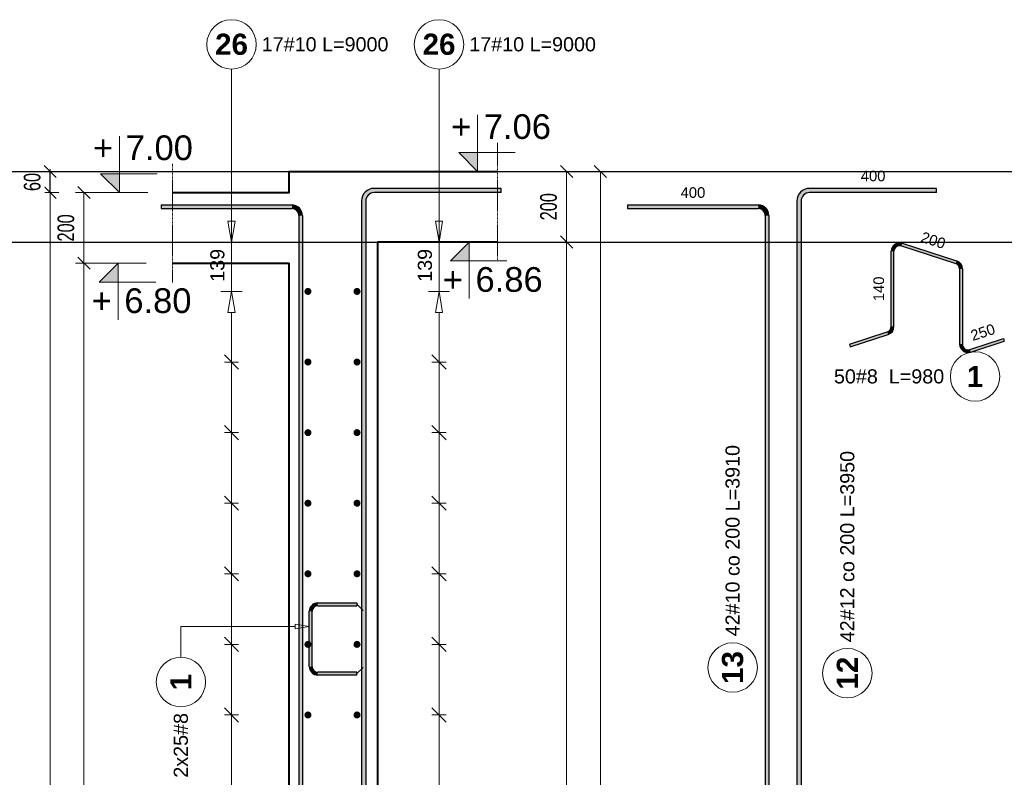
# Model space of a CAD drawing. Extents: x -1474 to 455485, y -101625 to 75879.
# Tile 10 of 40: x 345221 to 348010, y -85470 to -83323. Entities that reach past the tile are written whole.
import ezdxf
from ezdxf.enums import TextEntityAlignment as Align

# ---------------------------------------------------------------- set-up
doc = ezdxf.new("R2010")
doc.units = 0
doc.header["$LTSCALE"] = 10
doc.header["$MEASUREMENT"] = 0
doc.linetypes.add('HIDDEN', pattern=[0.375, 0.25, -0.125])
for name, color, linetype, lineweight in [('P-Linia1', 3, 'Continuous', 40), ('P-Przerywana', 13, 'HIDDEN', 9), ('P-Wymiar', 254, 'Continuous', 9)]:
    doc.layers.add(name, color=color, linetype=linetype, lineweight=lineweight)
for name, color, linetype in [('RCAD_kształt pręta', 7, 'Continuous'), ('RCAD_opis kształtu pręta', 7, 'Continuous'), ('RCAD_opis rozkładu', 7, 'Continuous'), ('RCAD_pręt wyrzucony', 130, 'Continuous'), ('RCAD_pręty punktowe', 7, 'Continuous'), ('RCAD_symbole graficzne', 7, 'Continuous')]:
    doc.layers.add(name, color=color, linetype=linetype)
doc.styles.add('ROMANS', font='arial.ttf', dxfattribs={"width": 0.7})
doc.styles.add('style1', font='arial.ttf')
doc.styles.add('style3', font='arialbd.ttf')
doc.dimstyles.new('A25', dxfattribs={"dimscale": 27, "dimtxt": 1.75, "dimasz": 0.05, "dimexe": 0, "dimexo": 0, "dimgap": 1, "dimtad": 1, "dimdec": 4, "dimrnd": 1, "dimdsep": 46, "dimtxsty": 'ROMANS', "dimblk": '[[[[[[[[', "dimcen": 2, "dimdle": 2, "dimse1": 1, "dimse2": 1, "dimclrd": 256, "dimclrt": 1, "dimadec": 0, "dimazin": 0, "dimtfac": 1, "dimtdec": 4, "dimtix": 1, "dimtmove": 2, "dimatfit": 3, "dimldrblk": '[[[[[[[[', "dimfxl": 0, "dimtvp": 0.6, "dimtolj": 1, "dimlwd": -1, "dimarcsym": 0})

# ---------------------------------------------------------------- blocks, each defined once
blk = doc.blocks.new('[[[[[[[[')
at = {"layer": 'P-Wymiar'}
for p, q in [((-12.7, -12.7), (12.7, 12.7)), ((0, 0), (-4.6, 0)), ((0, 18), (0, -18))]:
    blk.add_line(p, q, dxfattribs=at)
blk = doc.blocks.new('*D136')
at = {"layer": 'Defpoints', "color": 0, "transparency": 16777216}
for p in [(346108, -83752.9), (346865.6, -83752.9), (346106.2, -87352.9)]:
    blk.add_point(p, dxfattribs=at)
at = {"layer": 'P-Wymiar', "transparency": 16777216}
blk.add_line((346865.6, -87351.6), (346865.6, -83754.3), dxfattribs=at)
at = {"layer": 'P-Wymiar', "transparency": 16777216, "xscale": 1.35, "yscale": 1.35, "zscale": 1.35}
for p, rotation in [((346865.6, -83752.9), 90), ((346865.6, -87352.9), 270)]:
    blk.add_blockref('[[[[[[[[', p, dxfattribs=dict(at, rotation=rotation))
at = {"layer": 'P-Wymiar', "color": 1, "transparency": 16777216, "insert": (346814.5, -85552.9), "char_height": 47.25, "attachment_point": 5, "rotation": 90, "style": 'ROMANS'}
blk.add_mtext('\\A1;3600', dxfattribs=at)
blk = doc.blocks.new('*D137')
at = {"layer": 'Defpoints', "color": 0, "transparency": 16777216}
for p in [(346631.1, -83952.9), (345997.9, -87352.9), (346770.1, -87352.9)]:
    blk.add_point(p, dxfattribs=at)
at = {"layer": 'P-Wymiar', "transparency": 16777216}
blk.add_line((346770.1, -83954.3), (346770.1, -87351.6), dxfattribs=at)
at = {"layer": 'P-Wymiar', "transparency": 16777216, "xscale": 1.35, "yscale": 1.35, "zscale": 1.35}
for p, rotation in [((346770.1, -83952.9), 90), ((346770.1, -87352.9), 270)]:
    blk.add_blockref('[[[[[[[[', p, dxfattribs=dict(at, rotation=rotation))
at = {"layer": 'P-Wymiar', "color": 1, "transparency": 16777216, "insert": (346718.9, -85652.9), "char_height": 47.25, "attachment_point": 5, "rotation": 90, "style": 'ROMANS'}
blk.add_mtext('\\A1;3400', dxfattribs=at)
blk = doc.blocks.new('*D138')
at = {"layer": 'Defpoints', "color": 0, "transparency": 16777216}
for p in [(346631.1, -83752.9), (346770.1, -83752.9), (346631.1, -83952.9)]:
    blk.add_point(p, dxfattribs=at)
at = {"layer": 'P-Wymiar', "transparency": 16777216}
blk.add_line((346770.1, -83951.6), (346770.1, -83754.3), dxfattribs=at)
at = {"layer": 'P-Wymiar', "transparency": 16777216, "xscale": 1.35, "yscale": 1.35, "zscale": 1.35}
for p, rotation in [((346770.1, -83752.9), 90), ((346770.1, -83952.9), 270)]:
    blk.add_blockref('[[[[[[[[', p, dxfattribs=dict(at, rotation=rotation))
at = {"layer": 'P-Wymiar', "color": 1, "transparency": 16777216, "insert": (346718.9, -83852.9), "char_height": 47.25, "attachment_point": 5, "rotation": 90, "style": 'ROMANS', "bg_fill": 3, "box_fill_scale": 1.25, "bg_fill_color": 256, "bg_fill_true_color": 13158600, "bg_fill_transparency": 0}
blk.add_mtext('\\A1;200', dxfattribs=at)
blk = doc.blocks.new('*D140')
at = {"layer": 'Defpoints', "color": 0, "transparency": 16777216}
for p in [(345307.2, -83812.9), (345874, -83812.9), (346066.6, -87352.9)]:
    blk.add_point(p, dxfattribs=at)
at = {"layer": 'P-Wymiar', "transparency": 16777216}
blk.add_line((345307.2, -87351.6), (345307.2, -83814.3), dxfattribs=at)
at = {"layer": 'P-Wymiar', "transparency": 16777216, "xscale": 1.35, "yscale": 1.35, "zscale": 1.35}
for p, rotation in [((345307.2, -83812.9), 90), ((345307.2, -87352.9), 270)]:
    blk.add_blockref('[[[[[[[[', p, dxfattribs=dict(at, rotation=rotation))
at = {"layer": 'P-Wymiar', "color": 1, "transparency": 16777216, "insert": (345256.1, -85582.9), "char_height": 47.25, "attachment_point": 5, "rotation": 90, "style": 'ROMANS'}
blk.add_mtext('\\A1;3540', dxfattribs=at)
blk = doc.blocks.new('*D141')
at = {"layer": 'Defpoints', "color": 0, "transparency": 16777216}
for p in [(345607.2, -84012.9), (345402.7, -87352.9), (346174.9, -87352.9)]:
    blk.add_point(p, dxfattribs=at)
at = {"layer": 'P-Wymiar', "transparency": 16777216}
blk.add_line((345402.7, -84014.3), (345402.7, -87351.6), dxfattribs=at)
at = {"layer": 'P-Wymiar', "transparency": 16777216, "xscale": 1.35, "yscale": 1.35, "zscale": 1.35}
for p, rotation in [((345402.7, -84012.9), 90), ((345402.7, -87352.9), 270)]:
    blk.add_blockref('[[[[[[[[', p, dxfattribs=dict(at, rotation=rotation))
at = {"layer": 'P-Wymiar', "color": 1, "transparency": 16777216, "insert": (345351.6, -85682.9), "char_height": 47.25, "attachment_point": 5, "rotation": 90, "style": 'ROMANS'}
blk.add_mtext('\\A1;3340', dxfattribs=at)
blk = doc.blocks.new('*D142')
at = {"layer": 'Defpoints', "color": 0, "transparency": 16777216}
for p in [(345402.7, -83812.9), (345680.5, -83812.9), (345607.2, -84012.9)]:
    blk.add_point(p, dxfattribs=at)
at = {"layer": 'P-Wymiar', "transparency": 16777216}
blk.add_line((345402.7, -84011.6), (345402.7, -83814.3), dxfattribs=at)
at = {"layer": 'P-Wymiar', "transparency": 16777216, "xscale": 1.35, "yscale": 1.35, "zscale": 1.35}
for p, rotation in [((345402.7, -83812.9), 90), ((345402.7, -84012.9), 270)]:
    blk.add_blockref('[[[[[[[[', p, dxfattribs=dict(at, rotation=rotation))
at = {"layer": 'P-Wymiar', "color": 1, "transparency": 16777216, "insert": (345351.6, -83912.9), "char_height": 47.25, "attachment_point": 5, "rotation": 90, "style": 'ROMANS', "bg_fill": 3, "box_fill_scale": 1.25, "bg_fill_color": 256, "bg_fill_true_color": 13158600, "bg_fill_transparency": 0}
blk.add_mtext('\\A1;200', dxfattribs=at)
blk = doc.blocks.new('*D143')
at = {"transparency": 16777216}
for p, q in [((345307.2, -83751.6), (345307.2, -83750.2)), ((345307.2, -83812.9), (345307.2, -83752.9)), ((345307.2, -83814.3), (345307.2, -83815.6))]:
    blk.add_line(p, q, dxfattribs=at)
at = {"layer": 'Defpoints', "color": 0, "transparency": 16777216}
for p in [(345307.2, -83752.9), (345984.3, -83752.9), (345984.3, -83812.9)]:
    blk.add_point(p, dxfattribs=at)
at = {"transparency": 16777216, "xscale": 1.35, "yscale": 1.35, "zscale": 1.35}
for p, rotation in [((345307.2, -83752.9), 270), ((345307.2, -83812.9), 90)]:
    blk.add_blockref('[[[[[[[[', p, dxfattribs=dict(at, rotation=rotation))
at = {"color": 1, "transparency": 16777216, "insert": (345256.1, -83782.9), "char_height": 47.25, "attachment_point": 5, "rotation": 90, "style": 'ROMANS', "bg_fill": 3, "box_fill_scale": 1.25, "bg_fill_color": 256, "bg_fill_true_color": 13158600, "bg_fill_transparency": 0}
blk.add_mtext('\\A1;60', dxfattribs=at)

msp = doc.modelspace()

# ---------------------------------------------------------------- hatches: boundary and pattern name
at = {"layer": 'RCAD_kształt pręta'}
h = msp.add_hatch(color=4, dxfattribs=at)
edge = h.paths.add_edge_path(flags=0)
edge.add_line((346224.74436, -83800.95606), (346224.74436, -83812.95606))
edge.add_arc((346224.74436, -83836.95606), 24, 90, 180)
edge.add_line((346200.74436, -83836.95606), (346188.74436, -83836.95606))
edge.add_arc((346224.74436, -83836.95606), 36, 450, 540, ccw=False)
for points in [[(346584.74436, -83800.95606), (346584.74436, -83812.95606), (346224.74436, -83812.95606), (346224.74436, -83800.95606)], [(346188.74436, -83836.95606), (346200.74436, -83836.95606), (346200.74436, -87352.93326), (346188.74436, -87352.93326)], [(346011.62397, -83877.93326), (346021.62397, -83877.93326), (346021.62397, -87352.93326), (346011.62397, -87352.93326)], [(346064.9022, -84983.27809), (346064.9022, -84975.27809), (346175.9022, -84975.27809), (346175.9022, -84983.27809)], [(346048.9022, -85155.75508), (346040.9022, -85155.75508), (346040.9022, -84999.27809), (346048.9022, -84999.27809)], [(346175.9022, -85171.75508), (346175.9022, -85179.75508), (346064.9022, -85179.75508), (346064.9022, -85171.75508)]]:
    msp.add_hatch(color=4, dxfattribs=at).paths.add_polyline_path(points, flags=0)
h = msp.add_hatch(color=4, dxfattribs=at)
edge = h.paths.add_edge_path(flags=0)
edge.add_line((346021.62397, -83877.93326), (346011.62397, -83877.93326))
edge.add_arc((345991.62397, -83877.93326), 20, 0, 90)
edge.add_line((345991.62397, -83857.93326), (345991.62397, -83847.93326))
edge.add_arc((345991.62397, -83877.93326), 30, 360, 450, ccw=False)
h = msp.add_hatch(color=4, dxfattribs=at)
edge = h.paths.add_edge_path(flags=0)
edge.add_line((346064.9022, -84975.27809), (346064.9022, -84983.27809))
edge.add_arc((346064.9022, -84999.27809), 16, 90, 180)
edge.add_line((346048.9022, -84999.27809), (346040.9022, -84999.27809))
edge.add_arc((346064.9022, -84999.27809), 24, 450, 540, ccw=False)
h = msp.add_hatch(color=4, dxfattribs=at)
edge = h.paths.add_edge_path(flags=0)
edge.add_line((346040.9022, -85155.75508), (346048.9022, -85155.75508))
edge.add_arc((346064.9022, -85155.75508), 16, -180, -90)
edge.add_line((346064.9022, -85171.75508), (346064.9022, -85179.75508))
edge.add_arc((346064.9022, -85155.75508), 24, 540, 630, ccw=False)
at = {"layer": 'RCAD_pręt wyrzucony'}
h = msp.add_hatch(color=4, dxfattribs=at)
edge = h.paths.add_edge_path(flags=0)
edge.add_line((347458.18751, -83800.95606), (347458.18751, -83812.95606))
edge.add_arc((347458.18751, -83836.95606), 24, 90, 180)
edge.add_line((347434.18751, -83836.95606), (347422.18751, -83836.95606))
edge.add_arc((347458.18751, -83836.95606), 36, 450, 540, ccw=False)
for points in [[(347818.18751, -83800.95606), (347818.18751, -83812.95606), (347458.18751, -83812.95606), (347458.18751, -83800.95606)], [(347422.18751, -83836.95606), (347434.18751, -83836.95606), (347434.18751, -87352.93326), (347422.18751, -87352.93326)], [(346942.85528, -83857.93326), (346942.85528, -83847.93326), (347312.85528, -83847.93326), (347312.85528, -83857.93326)], [(347332.85528, -83877.93326), (347342.85528, -83877.93326), (347342.85528, -87352.93326), (347332.85528, -87352.93326)], [(347697.34951, -84192.14904), (347689.34951, -84192.14904), (347689.34951, -83979.20753), (347697.34951, -83979.20753)], [(347718.29378, -83963.99062), (347720.76592, -83956.38217), (347874.78145, -84006.42485), (347872.30931, -84014.0333)], [(347883.36504, -84029.25021), (347891.36504, -84029.25021), (347891.36504, -84242.19172), (347883.36504, -84242.19172)], [(347573.32587, -84249.88378), (347570.85374, -84242.27533), (347678.29378, -84207.36594), (347680.76592, -84214.9744)], [(347914.78145, -84265.01707), (347912.30931, -84257.40862), (348007.38868, -84226.51546), (348009.86082, -84234.12392)]]:
    msp.add_hatch(color=4, dxfattribs=at).paths.add_polyline_path(points, flags=0)
h = msp.add_hatch(color=4, dxfattribs=at)
edge = h.paths.add_edge_path(flags=0)
edge.add_line((347342.85528, -83877.93326), (347332.85528, -83877.93326))
edge.add_arc((347312.85528, -83877.93326), 20, 0, 90)
edge.add_line((347312.85528, -83857.93326), (347312.85528, -83847.93326))
edge.add_arc((347312.85528, -83877.93326), 30, 360, 450, ccw=False)
h = msp.add_hatch(color=4, dxfattribs=at)
edge = h.paths.add_edge_path(flags=0)
edge.add_line((347720.76592, -83956.38217), (347718.29378, -83963.99062))
edge.add_arc((347713.34951, -83979.20753), 16, 72, 180)
edge.add_line((347697.34951, -83979.20753), (347689.34951, -83979.20753))
edge.add_arc((347713.34951, -83979.20753), 24, 432, 540, ccw=False)
h = msp.add_hatch(color=4, dxfattribs=at)
edge = h.paths.add_edge_path(flags=0)
edge.add_line((347891.36504, -84029.25021), (347883.36504, -84029.25021))
edge.add_arc((347867.36504, -84029.25021), 16, 0, 72)
edge.add_line((347872.30931, -84014.0333), (347874.78145, -84006.42485))
edge.add_arc((347867.36504, -84029.25021), 24, 360, 432, ccw=False)
h = msp.add_hatch(color=4, dxfattribs=at)
edge = h.paths.add_edge_path(flags=0)
edge.add_line((347680.76592, -84214.9744), (347678.29378, -84207.36594))
edge.add_arc((347673.34951, -84192.14904), 16, -72, 0)
edge.add_line((347689.34951, -84192.14904), (347697.34951, -84192.14904))
edge.add_arc((347673.34951, -84192.14904), 24, 288, 360, ccw=False)
h = msp.add_hatch(color=4, dxfattribs=at)
edge = h.paths.add_edge_path(flags=0)
edge.add_line((347883.36504, -84242.19172), (347891.36504, -84242.19172))
edge.add_arc((347907.36504, -84242.19172), 16, 180, 288)
edge.add_line((347912.30931, -84257.40862), (347914.78145, -84265.01707))
edge.add_arc((347907.36504, -84242.19172), 24, 540, 648, ccw=False)
at = {"layer": 'RCAD_pręty punktowe'}
h = msp.add_hatch(color=1, dxfattribs=at)
edge = h.paths.add_edge_path(flags=0)
edge.add_arc((346037.1466, -84092.93326), 10, 0, 360, ccw=False)
h = msp.add_hatch(color=1, dxfattribs=at)
edge = h.paths.add_edge_path(flags=0)
edge.add_arc((346176.23694, -84092.93326), 10, 0, 360, ccw=False)
h = msp.add_hatch(color=1, dxfattribs=at)
edge = h.paths.add_edge_path(flags=0)
edge.add_arc((346037.1466, -84292.93326), 10, 0, 360, ccw=False)
h = msp.add_hatch(color=1, dxfattribs=at)
edge = h.paths.add_edge_path(flags=0)
edge.add_arc((346176.23694, -84292.93326), 10, 0, 360, ccw=False)
h = msp.add_hatch(color=1, dxfattribs=at)
edge = h.paths.add_edge_path(flags=0)
edge.add_arc((346037.1466, -84492.93326), 10, 0, 360, ccw=False)
h = msp.add_hatch(color=1, dxfattribs=at)
edge = h.paths.add_edge_path(flags=0)
edge.add_arc((346176.23694, -84492.93326), 10, 0, 360, ccw=False)
h = msp.add_hatch(color=1, dxfattribs=at)
edge = h.paths.add_edge_path(flags=0)
edge.add_arc((346037.1466, -84692.93326), 10, 0, 360, ccw=False)
h = msp.add_hatch(color=1, dxfattribs=at)
edge = h.paths.add_edge_path(flags=0)
edge.add_arc((346176.23694, -84692.93326), 10, 0, 360, ccw=False)
h = msp.add_hatch(color=1, dxfattribs=at)
edge = h.paths.add_edge_path(flags=0)
edge.add_arc((346037.1466, -84892.93326), 10, 0, 360, ccw=False)
h = msp.add_hatch(color=1, dxfattribs=at)
edge = h.paths.add_edge_path(flags=0)
edge.add_arc((346176.23694, -84892.93326), 10, 0, 360, ccw=False)
h = msp.add_hatch(color=1, dxfattribs=at)
edge = h.paths.add_edge_path(flags=0)
edge.add_arc((346037.1466, -85092.93326), 10, 0, 360, ccw=False)
h = msp.add_hatch(color=1, dxfattribs=at)
edge = h.paths.add_edge_path(flags=0)
edge.add_arc((346176.23694, -85092.93326), 10, 0, 360, ccw=False)
h = msp.add_hatch(color=1, dxfattribs=at)
edge = h.paths.add_edge_path(flags=0)
edge.add_arc((346037.1466, -85292.93326), 10, 0, 360, ccw=False)
h = msp.add_hatch(color=1, dxfattribs=at)
edge = h.paths.add_edge_path(flags=0)
edge.add_arc((346176.23694, -85292.93326), 10, 0, 360, ccw=False)
at = {"layer": 'RCAD_symbole graficzne'}
for points in [[(346464.20252, -83699.59993), (346517.53585, -83752.93326), (346517.53585, -83699.59993)], [(346440.76192, -84006.2666), (346494.09525, -83952.93326), (346494.09525, -84006.2666)]]:
    msp.add_hatch(color=1, dxfattribs=at).paths.add_polyline_path(points, flags=0)

# ---------------------------------------------------------------- linework, layer by layer
at = {"layer": 'P-Linia1'}
for p, q in [((346234.31826, -83752.93326), (346574.09525, -83752.93326)), ((346408.7828, -83752.93326), (346568.7828, -83752.93326)), ((346234.31826, -83952.93326), (346234.31826, -87352.93326)), ((346574.09525, -83952.93326), (346234.31826, -83952.93326)), ((345653.04018, -84012.93326), (345984.31826, -84012.93326)), ((345984.31826, -87352.93326), (345984.31826, -84012.93326))]:
    msp.add_line(p, q, dxfattribs=at)
msp.add_lwpolyline([(345653.04018, -83812.93326), (345984.31826, -83812.93326), (345984.31826, -83752.93326), (346234.31826, -83752.93326)], dxfattribs=at)
at = {"layer": 'P-Przerywana'}
for points in [[(346574.09525, -84007.51318), (346574.09525, -83671.77121)], [(345653.04018, -84067.51318), (345653.04018, -83731.77121)]]:
    msp.add_lwpolyline(points, dxfattribs=at)
at = {"layer": 'RCAD_kształt pręta', "color": 4}
for p, q in [((346584.74436, -83800.95606), (346224.74436, -83800.95606)), ((346584.74436, -83812.95606), (346224.74436, -83812.95606)), ((346584.74436, -83812.95606), (346584.74436, -83800.95606)), ((346188.74436, -83836.95606), (346188.74436, -87352.93326)), ((346200.74436, -83836.95606), (346200.74436, -87352.93326)), ((346011.62397, -83877.93326), (346011.62397, -87352.93326)), ((346021.62397, -83877.93326), (346021.62397, -87352.93326)), ((346064.9022, -84975.27809), (346175.9022, -84975.27809)), ((346064.9022, -84983.27809), (346175.9022, -84983.27809)), ((346175.9022, -84975.27809), (346175.9022, -84983.27809)), ((346040.9022, -85155.75508), (346040.9022, -84999.27809)), ((346048.9022, -85155.75508), (346048.9022, -84999.27809)), ((346175.9022, -85171.75508), (346064.9022, -85171.75508)), ((346175.9022, -85179.75508), (346064.9022, -85179.75508)), ((346175.9022, -85179.75508), (346175.9022, -85171.75508))]:
    msp.add_line(p, q, dxfattribs=at)
at = {"layer": 'RCAD_kształt pręta', "color": 2, "lineweight": 5}
for p, q in [((346175.9022, -84979.27809), (346193.4022, -84996.77809)), ((346175.9022, -85175.75508), (346193.4022, -85158.25508))]:
    msp.add_line(p, q, dxfattribs=at)
at = {"layer": 'RCAD_kształt pręta', "color": 4}
for centre, radius, start, end in [((346224.74436, -83836.95606), 36, 90, 180), ((346224.74436, -83836.95606), 24, 90, 180), ((345991.62397, -83877.93326), 30, 0, 90), ((345991.62397, -83877.93326), 20, 0, 90), ((346064.9022, -84999.27809), 24, 90, 180), ((346064.9022, -84999.27809), 16, 90, 180), ((346064.9022, -85155.75508), 24, 180, 270), ((346064.9022, -85155.75508), 16, 180, 270)]:
    msp.add_arc(centre, radius, start, end, dxfattribs=at)
at = {"layer": 'RCAD_opis kształtu pręta', "color": 8, "lineweight": 0}
for p, q in [((345677.2627, -85042.18187), (346000.9022, -85042.18187)), ((345677.2627, -85042.18187), (345677.2627, -85129.4199)), ((346000.9022, -85035.5152), (346040.9022, -85042.18187)), ((346000.9022, -85035.5152), (346000.9022, -85048.84854)), ((346040.9022, -85042.18187), (346000.9022, -85048.84854))]:
    msp.add_line(p, q, dxfattribs=at)
msp.add_circle((345677.2627, -85199.4199), 70, dxfattribs=at)
at = {"layer": 'RCAD_opis rozkładu', "color": 8, "lineweight": 0}
for p, q in [((346408.55945, -83462.98149), (346408.55945, -83953.64773)), ((346408.55945, -83833.64773), (346408.55945, -83893.64773)), ((345820.72497, -83953.64773), (345810.72497, -83893.64773)), ((345830.72497, -83893.64773), (345810.72497, -83893.64773)), ((345830.72497, -83893.64773), (345820.72497, -83953.64773)), ((346408.55945, -83953.64773), (346398.55945, -83893.64773)), ((346418.55945, -83893.64773), (346398.55945, -83893.64773)), ((346418.55945, -83893.64773), (346408.55945, -83953.64773)), ((345850.72497, -83953.64773), (345790.72497, -83953.64773)), ((345820.72497, -84092.93326), (345820.72497, -83953.64773)), ((346438.55945, -83953.64773), (346378.55945, -83953.64773)), ((346408.55945, -84092.93326), (346408.55945, -83953.64773)), ((345790.72497, -84092.93326), (345850.72497, -84092.93326)), ((345810.72497, -84152.93326), (345820.72497, -84092.93326)), ((345820.72497, -84092.93326), (345830.72497, -84152.93326)), ((346438.55945, -84092.93326), (346378.55945, -84092.93326)), ((346398.55945, -84152.93326), (346408.55945, -84092.93326)), ((346408.55945, -84092.93326), (346418.55945, -84152.93326)), ((345810.72497, -84152.93326), (345830.72497, -84152.93326)), ((345820.72497, -84292.93326), (345820.72497, -84152.93326)), ((346398.55945, -84152.93326), (346418.55945, -84152.93326)), ((346408.55945, -84292.93326), (346408.55945, -84152.93326)), ((345840.72497, -84312.93326), (345800.72497, -84272.93326)), ((346428.55945, -84312.93326), (346388.55945, -84272.93326)), ((345800.72497, -84292.93326), (345840.72497, -84292.93326)), ((345820.72497, -84492.93326), (345820.72497, -84292.93326)), ((346428.55945, -84292.93326), (346388.55945, -84292.93326)), ((346408.55945, -84492.93326), (346408.55945, -84292.93326)), ((345840.72497, -84512.93326), (345800.72497, -84472.93326)), ((346428.55945, -84512.93326), (346388.55945, -84472.93326)), ((345800.72497, -84492.93326), (345840.72497, -84492.93326)), ((345820.72497, -84692.93326), (345820.72497, -84492.93326)), ((346428.55945, -84492.93326), (346388.55945, -84492.93326)), ((346408.55945, -84692.93326), (346408.55945, -84492.93326)), ((345840.72497, -84712.93326), (345800.72497, -84672.93326)), ((346428.55945, -84712.93326), (346388.55945, -84672.93326)), ((345800.72497, -84692.93326), (345840.72497, -84692.93326)), ((345820.72497, -84892.93326), (345820.72497, -84692.93326)), ((346428.55945, -84692.93326), (346388.55945, -84692.93326)), ((346408.55945, -84892.93326), (346408.55945, -84692.93326)), ((345840.72497, -84912.93326), (345800.72497, -84872.93326)), ((346428.55945, -84912.93326), (346388.55945, -84872.93326)), ((345800.72497, -84892.93326), (345840.72497, -84892.93326)), ((345820.72497, -85092.93326), (345820.72497, -84892.93326)), ((346428.55945, -84892.93326), (346388.55945, -84892.93326)), ((346408.55945, -85092.93326), (346408.55945, -84892.93326)), ((345840.72497, -85112.93326), (345800.72497, -85072.93326)), ((345800.72497, -85092.93326), (345840.72497, -85092.93326)), ((345820.72497, -85292.93326), (345820.72497, -85092.93326)), ((346428.55945, -85112.93326), (346388.55945, -85072.93326)), ((346428.55945, -85092.93326), (346388.55945, -85092.93326)), ((346408.55945, -85292.93326), (346408.55945, -85092.93326)), ((345840.72497, -85312.93326), (345800.72497, -85272.93326)), ((345800.72497, -85292.93326), (345840.72497, -85292.93326)), ((345820.72497, -85492.93326), (345820.72497, -85292.93326)), ((346428.55945, -85312.93326), (346388.55945, -85272.93326)), ((346428.55945, -85292.93326), (346388.55945, -85292.93326)), ((346408.55945, -85492.93326), (346408.55945, -85292.93326))]:
    msp.add_line(p, q, dxfattribs=at)
for centre in [(345820.72497, -83392.98149), (346408.55945, -83392.98149)]:
    msp.add_circle(centre, 70, dxfattribs=at)
at = {"layer": 'RCAD_pręt wyrzucony', "color": 4}
for p, q in [((347818.18751, -83800.95606), (347458.18751, -83800.95606)), ((347818.18751, -83812.95606), (347458.18751, -83812.95606)), ((347818.18751, -83812.95606), (347818.18751, -83800.95606)), ((347422.18751, -83836.95606), (347422.18751, -87352.93326)), ((347434.18751, -83836.95606), (347434.18751, -87352.93326)), ((346942.85528, -83847.93326), (347312.85528, -83847.93326)), ((346942.85528, -83847.93326), (346942.85528, -83857.93326)), ((346942.85528, -83857.93326), (347312.85528, -83857.93326)), ((347332.85528, -83877.93326), (347332.85528, -87352.93326)), ((347342.85528, -83877.93326), (347342.85528, -87352.93326)), ((347689.34951, -84192.14904), (347689.34951, -83979.20753)), ((347697.34951, -84192.14904), (347697.34951, -83979.20753)), ((347718.29378, -83963.99062), (347872.30931, -84014.0333)), ((347720.76592, -83956.38217), (347874.78145, -84006.42485)), ((347883.36504, -84029.25021), (347883.36504, -84242.19172)), ((347891.36504, -84029.25021), (347891.36504, -84242.19172)), ((347570.85374, -84242.27533), (347678.29378, -84207.36594)), ((347573.32587, -84249.88378), (347680.76592, -84214.9744)), ((347912.30931, -84257.40862), (348007.38868, -84226.51546)), ((347914.78145, -84265.01707), (348009.86082, -84234.12392)), ((348007.38868, -84226.51546), (348009.86082, -84234.12392)), ((347570.85374, -84242.27533), (347573.32587, -84249.88378))]:
    msp.add_line(p, q, dxfattribs=at)
at = {"layer": 'RCAD_pręt wyrzucony', "color": 8, "lineweight": 0}
for centre in [(347927.07878, -84333.86641), (347240.35396, -85158.4964), (347565.28545, -85174.36834)]:
    msp.add_circle(centre, 70, dxfattribs=at)
at = {"layer": 'RCAD_pręt wyrzucony', "color": 4}
for centre, radius, start, end in [((347458.18751, -83836.95606), 36, 90, 180), ((347458.18751, -83836.95606), 24, 90, 180), ((347312.85528, -83877.93326), 30, 0, 90), ((347312.85528, -83877.93326), 20, 0, 90), ((347713.34951, -83979.20753), 24, 72, 180), ((347713.34951, -83979.20753), 16, 72, 180), ((347867.36504, -84029.25021), 24, 360, 72), ((347867.36504, -84029.25021), 16, 360, 72), ((347673.34951, -84192.14904), 16, 288, 0), ((347673.34951, -84192.14904), 24, 288, 0), ((347907.36504, -84242.19172), 24, 180, 288), ((347907.36504, -84242.19172), 16, 180, 288)]:
    msp.add_arc(centre, radius, start, end, dxfattribs=at)
at = {"layer": 'RCAD_symbole graficzne', "color": 1, "lineweight": 0}
for p, q in [((346517.53585, -83752.93326), (346517.53585, -83592.93326)), ((346624.20252, -83699.59993), (346464.20252, -83699.59993)), ((346464.20252, -83699.59993), (346517.53585, -83752.93326)), ((346597.53585, -83752.93326), (346437.53585, -83752.93326)), ((346574.09525, -83952.93326), (346414.09525, -83952.93326)), ((346440.76192, -84006.2666), (346494.09525, -83952.93326)), ((346494.09525, -83952.93326), (346494.09525, -84112.93326)), ((346600.76192, -84006.2666), (346440.76192, -84006.2666)), ((345605.88528, -84066.2666), (345445.88528, -84066.2666))]:
    msp.add_line(p, q, dxfattribs=at)

# ---------------------------------------------------------------- texts
at = {"layer": 'RCAD_opis kształtu pręta', "color": 1, "attachment_point": 5, "rotation": 90}
for s, insert, char_height, style in [('1', (345677.2627, -85199.4199), 60, 'style3'), ('2x25#8  ', (345677.2627, -85379.03791), 40, 'style1')]:
    msp.add_mtext(s, dxfattribs=dict(at, insert=insert, char_height=char_height, style=style))
at = {"layer": 'RCAD_opis rozkładu', "color": 1, "char_height": 60, "attachment_point": 5, "style": 'style3'}
for insert in [(345820.72497, -83392.98149), (346408.55945, -83392.98149)]:
    msp.add_mtext('26', dxfattribs=dict(at, insert=insert))
at = {"layer": 'RCAD_opis rozkładu', "color": 2, "char_height": 40, "attachment_point": 5, "style": 'style1'}
for insert in [(346085.81364, -83392.98149), (346673.64813, -83392.98149)]:
    msp.add_mtext('17#10 L=9000', dxfattribs=dict(at, insert=insert))
at = {"layer": 'RCAD_opis rozkładu', "color": 2, "char_height": 40, "attachment_point": 7, "rotation": 90, "style": 'style1'}
for insert in [(345801.16153, -84065.63702), (346388.99601, -84065.63702)]:
    msp.add_mtext('139', dxfattribs=dict(at, insert=insert))
at = {"layer": 'RCAD_pręt wyrzucony', "color": 1, "attachment_point": 5}
for s, insert, char_height, rotation, style in [('400', (347638.18751, -83765.95606), 30, 360, 'style1'), ('400', (347127.85528, -83812.93326), 30, 0, 'style1'), ('200', (347808.58928, -83948.11653), 30, 342, 'style1'), ('140', (347654.34951, -84085.67828), 30, 90, 'style1'), ('250', (347949.0334, -84208.67506), 30, 18, 'style1'), ('13', (347240.35396, -85158.4964), 60, 90, 'style3'), ('12', (347565.28545, -85174.36834), 60, 90, 'style3')]:
    msp.add_mtext(s, dxfattribs=dict(at, insert=insert, char_height=char_height, rotation=rotation, style=style))
at = {"layer": 'RCAD_pręt wyrzucony', "color": 2, "insert": (347683.42257, -84333.86641), "char_height": 40, "attachment_point": 5, "style": 'style1'}
msp.add_mtext('50#8  L=980', dxfattribs=at)
at = {"layer": 'RCAD_pręt wyrzucony', "color": 1, "insert": (347927.07878, -84333.86641), "char_height": 60, "attachment_point": 5, "style": 'style3'}
msp.add_mtext('1', dxfattribs=at)
at = {"layer": 'RCAD_pręt wyrzucony', "color": 2, "char_height": 40, "attachment_point": 5, "rotation": 90, "style": 'style1'}
for s, insert in [('42#10 co 200 L=3910', (347240.35396, -84799.06939)), ('42#12 co 200 L=3950', (347565.28545, -84815.90995))]:
    msp.add_mtext(s, dxfattribs=dict(at, insert=insert))
at = {"layer": 'RCAD_symbole graficzne', "color": 2, "style": 'style1'}
for s, p in [('7.06 ', (346535.31363, -83681.82215)), ('7.00 ', (345521.01211, -83741.82215))]:
    msp.add_text(s, height=70, dxfattribs=at).set_placement(p, align=Align.BOTTOM_LEFT)
for p in [(346499.75808, -83681.82215), (345485.45656, -83741.82215)]:
    msp.add_text('+', height=70, dxfattribs=at).set_placement(p, align=Align.BOTTOM_RIGHT)
for p in [(346476.31747, -84024.04438), (345481.44084, -84084.04438)]:
    msp.add_text('+', height=70, dxfattribs=at).set_placement(p, align=Align.TOP_RIGHT)
for s, p in [('6.86 ', (346511.87303, -84024.04438)), ('6.80 ', (345516.99639, -84084.04438))]:
    msp.add_text(s, height=70, dxfattribs=at).set_placement(p, align=Align.TOP_LEFT)

# ---------------------------------------------------------------- dimensions: what is measured, and where the dimension line sits
at = {"layer": 'P-Wymiar'}
for base, p1, p2, picture, middle in [((346865.6083, -83752.93326), (346106.21259, -87352.93326), (346108.03166, -83752.93326), '*D136', (346814.46761, -85552.93326)), ((345307.19938, -83812.93326), (346066.59509, -87352.93326), (345873.99907, -83812.93326), '*D140', (345256.05869, -85582.93326)), ((346770.06811, -87352.93326), (346631.07208, -83952.93326), (345997.87089, -87352.93326), '*D137', (346718.92742, -85652.93326)), ((345402.73957, -87352.93326), (345607.21134, -84012.93326), (346174.93679, -87352.93326), '*D141', (345351.59888, -85682.93326))]:
    dim = msp.add_linear_dim(base=base, p1=p1, p2=p2, angle=90, dimstyle='A25', dxfattribs=at)
    dim.commit()
    dim.dimension.update_dxf_attribs({"geometry": picture, "text_midpoint": middle})

# ---------------------------------------------------------------- next in the draw order: dimensions: what is measured, and where the dimension line sits
for base, p1, p2, picture, middle in [((346770.06811, -83752.93326), (346631.07208, -83952.93326), (346631.07208, -83752.93326), '*D138', (346718.94353, -83852.93326)), ((345402.73957, -83812.93326), (345607.21134, -84012.93326), (345680.50172, -83812.93326), '*D142', (345351.615, -83912.93326))]:
    dim = msp.add_linear_dim(base=base, p1=p1, p2=p2, angle=90, dimstyle='A25', override={"dimfxl": 160, "dimfxlon": 1, "dimtfill": 1}, dxfattribs=at)
    dim.commit()
    dim.dimension.update_dxf_attribs({"geometry": picture, "text_midpoint": middle})

# ---------------------------------------------------------------- next in the draw order: hatches: boundary and pattern name
at = {"layer": 'RCAD_kształt pręta'}
msp.add_hatch(color=4, dxfattribs=at).paths.add_polyline_path([(345621.62397, -83857.93326), (345621.62397, -83847.93326), (345991.62397, -83847.93326), (345991.62397, -83857.93326)], flags=0)
at = {"layer": 'RCAD_symbole graficzne'}
msp.add_hatch(color=1, dxfattribs=at).paths.add_polyline_path([(345445.88528, -84066.2666), (345499.21861, -84012.93326), (345499.21861, -84066.2666)], flags=0)

# ---------------------------------------------------------------- next in the draw order: linework, layer by layer
at = {"layer": 'Defpoints', "color": 21}
for p in [(238152.43513, -83952.93326), (231273.5572, -83952.93326), (244528.58124, -83952.93326), (237649.70332, -83952.93326), (276032.70753, -83952.93326), (269153.82961, -83952.93326), (282408.85365, -83952.93326), (275529.97572, -83952.93326)]:
    msp.add_xline(p, (1, 0), dxfattribs=at)
at = {"layer": 'RCAD_kształt pręta', "color": 4}
for p, q in [((345621.62397, -83847.93326), (345991.62397, -83847.93326)), ((345621.62397, -83847.93326), (345621.62397, -83857.93326)), ((345621.62397, -83857.93326), (345991.62397, -83857.93326))]:
    msp.add_line(p, q, dxfattribs=at)
at = {"layer": 'RCAD_symbole graficzne', "color": 1, "lineweight": 0}
for p, q in [((345579.21861, -84012.93326), (345419.21861, -84012.93326)), ((345445.88528, -84066.2666), (345499.21861, -84012.93326)), ((345499.21861, -84012.93326), (345499.21861, -84172.93326))]:
    msp.add_line(p, q, dxfattribs=at)

# ---------------------------------------------------------------- next in the draw order: dimensions: what is measured, and where the dimension line sits
dim = msp.add_linear_dim(base=(345307.19938, -83752.93326), p1=(345984.31826, -83812.93326), p2=(345984.31826, -83752.93326), angle=90, dimstyle='A25', override={"dimfxl": 160, "dimfxlon": 1, "dimtfill": 1})
dim.commit()
dim.dimension.update_dxf_attribs({"geometry": '*D143', "text_midpoint": (345256.07481, -83782.93326)})

# ---------------------------------------------------------------- next in the draw order: hatches: boundary and pattern name
at = {"layer": 'RCAD_symbole graficzne'}
msp.add_hatch(color=1, dxfattribs=at).paths.add_polyline_path([(345449.901, -83759.59993), (345503.23434, -83812.93326), (345503.23434, -83759.59993)], flags=0)

# ---------------------------------------------------------------- next in the draw order: linework, layer by layer
at = {"layer": 'Defpoints', "color": 21}
for p in [(238098.40145, -83752.93326), (231219.52352, -83752.93326), (244474.54756, -83752.93326), (237595.66964, -83752.93326), (275978.67385, -83752.93326), (269099.79593, -83752.93326), (282354.81997, -83752.93326), (275475.94204, -83752.93326)]:
    msp.add_xline(p, (1, 0), dxfattribs=at)
at = {"layer": 'RCAD_opis rozkładu', "color": 8, "lineweight": 0}
for p, q in [((345820.72497, -83462.98149), (345820.72497, -83953.64773)), ((345820.72497, -83833.64773), (345820.72497, -83893.64773))]:
    msp.add_line(p, q, dxfattribs=at)
at = {"layer": 'RCAD_symbole graficzne', "color": 1, "lineweight": 0}
for p, q in [((345503.23434, -83812.93326), (345503.23434, -83652.93326)), ((345609.901, -83759.59993), (345449.901, -83759.59993)), ((345449.901, -83759.59993), (345503.23434, -83812.93326)), ((345583.23434, -83812.93326), (345423.23434, -83812.93326))]:
    msp.add_line(p, q, dxfattribs=at)

doc.saveas('drawing.dxf')
